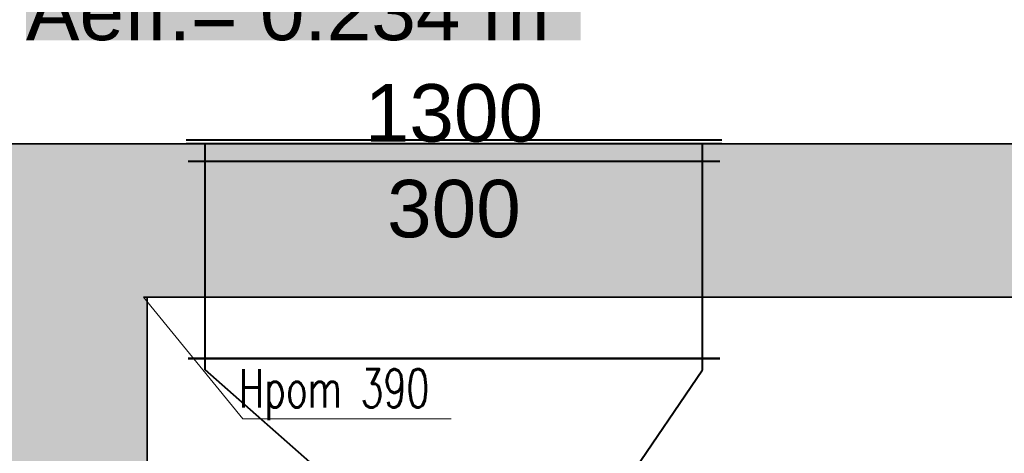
# Model space of a CAD drawing. Header units: millimetres. Extents: x 14400 to 93787, y -21104 to 39413.
# Tile 187 of 256: x 23544 to 23801, y 17885 to 17998. Entities that reach past the tile are written whole.
import ezdxf

# ---------------------------------------------------------------- set-up
doc = ezdxf.new("R2010")
doc.units = ezdxf.units.MM
for name, color, linetype, lineweight in [('!MODUS_HATCH_ŚCIANA', 254, 'Continuous', 9), ('__MODUS_ŚCIANY', 2, 'Continuous', 35), ('FL_WENTYLACJA', 7, 'Continuous', 50), ('FLUID-CZ2', 204, 'Continuous', 40), ('Opis', 8, 'Continuous', 13)]:
    doc.layers.add(name, color=color, linetype=linetype, lineweight=lineweight)
doc.layers.add('FLUID-CZ2-150-DIM', color=7, linetype='Continuous')
doc.styles.add('ARCHETYP', font='romans.shx', dxfattribs={"height": 15})
doc.styles.add('FDBES', font='arial.ttf')
doc.styles.get("Standard").update_dxf_attribs({"font": 'arial.ttf'})

# ---------------------------------------------------------------- blocks, each defined once
blk = doc.blocks.new('*U513')
at = {"linetype": 'Continuous', "lineweight": -2}
for p, q in [((250, 795), (250, -595)), ((-250, -295), (-250, 295))]:
    blk.add_line(p, q, dxfattribs=at)
at = {"color": 0, "linetype": 'ByBlock', "lineweight": -2}
for p, q in [((-220, 250), (220, 750)), ((220, 750), (250, 750)), ((-220, 250), (-250, 250)), ((-220, -250), (-250, -250)), ((-220, -250), (220, -550)), ((220, -550), (250, -550))]:
    blk.add_line(p, q, dxfattribs=at)
blk = doc.blocks.new('*U512')
at = {"linetype": 'Continuous', "lineweight": -2}
for p, q in [((-257.5, -695), (-257.5, 695)), ((257.5, 695), (257.5, -695))]:
    blk.add_line(p, q, dxfattribs=at)
at = {"color": 0, "linetype": 'ByBlock', "lineweight": -2}
for p, q in [((-257.5, 650), (257.5, 650)), ((-257.5, -650), (257.5, -650))]:
    blk.add_line(p, q, dxfattribs=at)
blk = doc.blocks.new('*U511')
at = {"color": 0, "linetype": 'ByBlock', "lineweight": -2}
for p, q in [((45, -700), (45, 700)), ((0, 650), (45, 650)), ((0, -650), (45, -650))]:
    blk.add_line(p, q, dxfattribs=at)
at = {"linetype": 'Continuous'}
blk.add_line((55, -700), (55, 700), dxfattribs=at)
at = {"linetype": 'Continuous', "lineweight": -2}
blk.add_line((0, 650), (0, -650), dxfattribs=at)

msp = doc.modelspace()

# ---------------------------------------------------------------- hatches: boundary and pattern name
at = {"layer": '!MODUS_HATCH_ŚCIANA', "ltscale": 2}
h = msp.add_hatch(color=8, dxfattribs=at)
h.dxf.hatch_style = 1
h.paths.add_polyline_path([(23885.18233, 17965.36372), (23537.18233, 17965.36372), (23537.18233, 17775.36372), (23577.18233, 17775.36372), (23577.18233, 17925.36372), (23885.18233, 17925.36372)])

# ---------------------------------------------------------------- linework, layer by layer
at = {"layer": '__MODUS_ŚCIANY', "color": 8}
for points in [[(23537.18233, 17965.36372), (23885.18233, 17965.36372), (23885.18233, 17925.36372), (23576.18233, 17925.36372)], [(23537.18233, 17965.36372), (23537.18233, 17775.36372), (23577.18233, 17775.36372), (23577.18233, 17925.36372)]]:
    msp.add_lwpolyline(points, dxfattribs=at)
at = {"layer": 'DEFPOINTS', "color": 8}
msp.add_lwpolyline([(23577.18233, 17925.36372), (23577.18233, 17555.36372), (24142.18233, 17555.36372), (24142.18233, 17390.36372), (24733.18233, 17390.36372), (24733.18233, 17925.36372), (23577.18233, 17925.36372)], dxfattribs=at)
at = {"layer": 'Opis'}
msp.add_lwpolyline([(23576.18233, 17925.36372), (23602.14353, 17893.52418), (23656.59491, 17893.52418)], dxfattribs=at)

# ---------------------------------------------------------------- block references
at = {"layer": 'FLUID-CZ2', "linetype": 'Continuous', "xscale": 0.1, "yscale": 0.1, "zscale": 0.1, "rotation": 90}
for name, p in [('*U511', (23657.32808, 17960.86372)), ('*U512', (23657.32808, 17935.11372)), ('*U513', (23667.32808, 17884.36372))]:
    msp.add_blockref(name, p, dxfattribs=at)

# ---------------------------------------------------------------- texts
at = {"layer": 'FL_WENTYLACJA', "color": 7, "insert": (23545.46483, 18087.5611), "char_height": 15, "attachment_point": 1, "bg_fill": 1, "box_fill_scale": 1, "bg_fill_color": 255, "bg_fill_transparency": 0}
msp.add_mtext('CZERPNIA\\PPOWIETRZA\\P{\\A1;1300x300\\PAeff.= 0.234 m\\H0.7x;\\S2^ ;}', dxfattribs=at)
at = {"layer": 'FLUID-CZ2-150-DIM', "insert": (23657.32808, 17960.86372), "char_height": 15, "attachment_point": 5, "style": 'FDBES'}
msp.add_mtext('1300\\P300', dxfattribs=at)
at = {"layer": 'Opis', "style": 'ARCHETYP', "width": 0.7}
msp.add_text('Hpom 390', height=10, rotation=0, dxfattribs=at).set_placement((23601.10483, 17896.53842))

doc.saveas('drawing.dxf')
